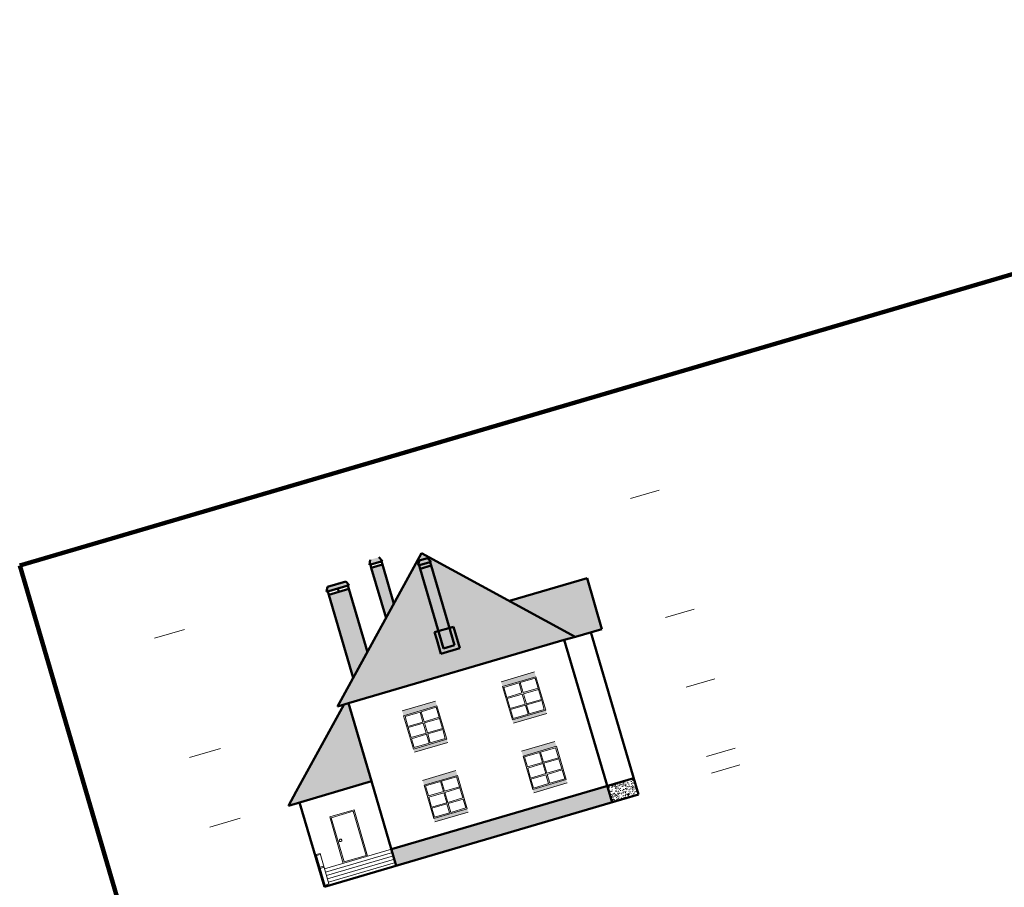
# Model space of a CAD drawing. Header units: millimetres. Extents: x -2096172177 to 2055029645, y -728784453 to 1899906214.
# Tile 94 of 109: x 1829036986 to 1884141320, y 1824299376 to 1872870432. Entities that reach past the tile are written whole.
import ezdxf

# ---------------------------------------------------------------- set-up
doc = ezdxf.new("R2010")
doc.units = ezdxf.units.MM
for name, color, linetype, lineweight in [('Лестница и ступ', 100, 'Continuous', 18), ('линии', 3, 'Continuous', 20), ('Наружные стены', 1, 'Continuous', 50), ('Рамка', 2, 'Continuous', 100), ('Уровни пола', 240, 'Continuous', 50), ('Штриховки', 212, 'Continuous', 25)]:
    doc.layers.add(name, color=color, linetype=linetype, lineweight=lineweight)
pattern_1 = [(331.6993, (135, 44), (400.00005757, -199.99943377), [29.5296, -2923.4334]), (323.9727, (155, 53), (1400.0000374, -999.99716957), [27.203, -2693.0886]), (84.8572, (0, 4), (1600.0110556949, 17800.0000799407), [196.7922, -19884.0456]), (46.8476, (24, 14), (2800.00097714, 2999.999945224), [21.9318, -4364.4114]), (90, (18, 0), (-200, 1e-14), [4, -196]), (59.0362, (18, 4), (200.00037567, 400.0001299), [11.662, -1154.529]), (63.4349, (0, 4), (0.00026, 199.9999126), [15.6524, -431.5614]), (49.899, (7, 18), (1000.00343812, 1200.000019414), [24.8394, -4943.0642]), (0, (0, 4), (0, 200), [18, -182]), (16.2602, (65, 44), (3400.000082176, 999.999720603), [25, -4974.9998]), (20.556, (45, 53), (999.99999438, 399.99905884), [34.176, -1674.6242]), (7.4314, (77, 65), (2999.99995095, 399.9995566), [23.1948, -4615.7704]), (36.0273, (23, 37), (799.99998864, 599.99854119), [27.203, -2693.0886]), (28.3007, (39, 30), (2199.99988569, 1199.99727138), [29.5296, -2923.4334]), (352.5686, (100, 68), (1599.99993232, -199.99977732), [23.1948, -4615.7704]), (339.444, (123, 65), (599.99996506, -199.9994856), [34.176, -1674.6242]), (343.7398, (111, 51), (1400.00003287, -399.999884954), [25, -4974.9998]), (0, (89, 51), (0, 200), [22, -178]), (275.1429, (182.36, 200), (200.00529586, -2200.0000152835), [196.7922, -19884.0486]), (0, (182, 4), (0, 200), [18, -182]), (310.101, (177, 37), (2200.00711284, -2600.000064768), [24.8394, -4943.0642]), (296.5651, (193, 18), (200.0001724, -200.0001), [15.6524, -431.5614]), (300.9638, (176, 14), (400.0007025, -599.99994745), [11.662, -1154.529]), (90, (182, 0), (-200, 1e-14), [4, -196]), (313.1524, (161, 30), (200.00011609, -200.000071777), [21.9318, -4364.4114])]
pattern_2 = [(0, (360, 240), (220, 380), [20, -335, 15, -145, 30, -355]), (10, (265, 445), (134.46023, 475.57381), [35, -85, 45, -265, 25, -330]), (20, (215, 285), (222.45159, 368.293756), [40, -275, 35, -205, 25, -160]), (30, (360, 255), (-36.61543, 423.41978), [25, -165, 20, -245, 15, -325]), (40, (220, 365), (56.393196, 360.61726), [20, -220, 15, -140, 40, -255]), (50, (295, 185), (-133.74644, 392.889157), [10, -185, 25, -305, 30, -155]), (60, (310, 220), (-165.788383, 372.846097), [25, -205, 10, -240, 20, -185]), (70, (255, 160), (-183.153784, 359.311413), [15, -95, 30, -160, 20, -220]), (80, (280, 455), (-347.60891, 274.53242), [35, -220, 15, -260, 30, -245]), (90, (310, 240), (-440, 185), [30, -155, 20, -305, 10, -310]), (100, (230, 395), (-413.285765, 241.90882), [35, -195, 30, -160, 35, -365]), (110, (195, 110), (-400.733903, 136.151897), [40, -130, 20, -265, 30, -290]), (120, (60, 170), (-477.74991, 47.48711), [25, -335, 30, -155, 35, -205]), (130, (170, 60), (-465.17961, 118.776802), [15, -110, 20, -215, 40, -280]), (140, (20, 460), (-367.66142, -57.00948), [30, -180, 35, -155, 20, -210]), (150, (435, 30), (-341.374954, -201.278764), [20, -140, 40, -310, 35, -285]), (160, (105, 310), (-396.50179, -270.71448), [30, -210, 25, -190, 20, -305]), (170, (135, 190), (-359.406745, -281.87194), [45, -165, 30, -225, 40, -220])]

# ---------------------------------------------------------------- blocks, each defined once
blk = doc.blocks.new('Фасад (на основе 1 эт)')
at = {"layer": 'линии'}
h = blk.add_hatch(color=254, dxfattribs=at)
h.dxf.hatch_style = 1
h.paths.add_polyline_path([(1778245.877, 961131.357), (1776735.877, 961131.357), (1776735.88, 960911.357), (1778245.88, 960911.357)])
h.paths.add_polyline_path([(1778245.9, 959401.357), (1776735.9, 959401.357), (1776735.902, 959251.357), (1778245.902, 959251.376)])
h = blk.add_hatch(color=254, dxfattribs=at)
h.dxf.hatch_style = 1
h.paths.add_polyline_path([(1782725.254, 961131.415), (1781215.254, 961131.415), (1781215.257, 960911.415), (1782725.257, 960911.415)])
h.paths.add_polyline_path([(1782725.276, 959401.415), (1781215.276, 959401.415), (1781215.278, 959251.415), (1782725.278, 959251.434)])
h = blk.add_hatch(color=254, dxfattribs=at)
h.dxf.hatch_style = 1
h.paths.add_polyline_path([(1778245.877, 957981.338), (1776735.877, 957981.338), (1776735.88, 957761.338), (1778245.88, 957761.338)])
h.paths.add_polyline_path([(1778245.9, 956251.338), (1776735.9, 956251.338), (1776735.902, 956101.338), (1778245.902, 956101.357)])
h = blk.add_hatch(color=254, dxfattribs=at)
h.dxf.hatch_style = 1
h.paths.add_polyline_path([(1782725.295, 957981.376), (1781215.295, 957981.376), (1781215.297, 957761.376), (1782725.297, 957761.376)])
h.paths.add_polyline_path([(1782725.317, 956251.376), (1781215.317, 956251.376), (1781215.319, 956101.376), (1782725.319, 956101.396)])
at = {"layer": 'Уровни пола'}
h = blk.add_hatch(color=256, dxfattribs=at)
h.dxf.hatch_style = 1
h.paths.add_polyline_path([(1777645.686, 967821.634), (1777260.106, 967821.636), (1777160.106, 967621.53), (1777745.673, 967621.53)])
h = blk.add_hatch(color=256, dxfattribs=at)
h.dxf.hatch_style = 1
h.paths.add_polyline_path([(1777201.581, 965198.666), (1777701.581, 965697.53), (1777701.581, 967471.53), (1777201.581, 967471.53)])
h = blk.add_hatch(color=256, dxfattribs=at)
h.dxf.hatch_style = 1
h.paths.add_polyline_path([(1775970.716, 967221.634), (1775148.869, 967221.636), (1775048.869, 967021.53), (1776070.703, 967021.53)])
h = blk.add_hatch(color=256, dxfattribs=at)
h.dxf.hatch_style = 1
h.paths.add_polyline_path([(1779665.649, 967190.823), (1779280.07, 967190.825), (1779180.07, 966990.719), (1779765.636, 966990.719)])
h = blk.add_hatch(color=256, dxfattribs=at)
h.dxf.hatch_style = 1
h.paths.add_polyline_path([(1775106.581, 963108.425), (1776006.581, 964006.38), (1776006.581, 966871.53), (1775106.581, 966871.53)])
h = blk.add_hatch(color=256, dxfattribs=at)
h.dxf.hatch_style = 1
h.paths.add_polyline_path([(1779721.545, 966840.719), (1779221.545, 966840.719), (1779221.545, 963221.268), (1779721.545, 963221.268)])
h = blk.add_hatch(color=256, dxfattribs=at)
h.dxf.hatch_style = 1
h.paths.add_polyline_path([(1779221.545, 964009.501), (1779047.873, 964009.501), (1779047.873, 963676.888), (1779047.873, 963038.07), (1779900.116, 963038.07), (1779900.116, 964009.501), (1779721.545, 964009.501), (1779721.545, 963221.265), (1779221.545, 963221.265)])
at = {"layer": 'Штриховки', "lineweight": 20}
h = blk.add_hatch(dxfattribs=at)
h.set_pattern_fill('TILE3', color=256, scale=2, pattern_type=2)
h.set_pattern_definition(pattern_1)
h.paths.add_polyline_path([(1779479.619, 967471.53), (1774096.581, 962100.719), (1774596.456, 962100.719), (1784359.051, 962100.719), (1784850.431, 962100.719)])
h = blk.add_hatch(dxfattribs=at)
h.set_pattern_fill('TILE3', color=256, scale=2, pattern_type=2)
h.set_pattern_definition([(331.6993, (1.35, 0.44), (4.000000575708, -1.9999943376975), [0.295296, -29.234334]), (323.9727, (1.55, 0.53), (14.000000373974, -9.999971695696), [0.27203, -26.930886]), (84.8572, (0, 0.04), (16.00011055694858, 178.0000007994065), [1.967922, -198.840456]), (46.8476, (0.24, 0.14), (28.000009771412, 29.9999994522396), [0.219318, -43.644114]), (90, (0.18, 0), (-2, 1e-16), [0.04, -1.96]), (59.0362, (0.18, 0.04), (2.0000037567, 4.000001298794), [0.11662, -11.54529]), (63.4349, (0, 0.04), (2.59867e-06, 1.9999991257), [0.156524, -4.315614]), (49.899, (0.07, 0.18), (10.000034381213, 12.000000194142), [0.248394, -49.430642]), (0, (0, 0.04), (0, 2), [0.18, -1.82]), (16.2602, (0.65, 0.44), (34.0000008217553, 9.9999972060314), [0.25, -49.749998]), (20.556, (0.45, 0.53), (9.999999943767, 3.999990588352), [0.34176, -16.746242]), (7.4314, (0.77, 0.65), (29.9999995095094, 3.9999955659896), [0.231948, -46.157704]), (36.0273, (0.23, 0.37), (7.999999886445, 5.999985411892), [0.27203, -26.930886]), (28.3007, (0.39, 0.3), (21.999998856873, 11.999972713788), [0.295296, -29.234334]), (352.5686, (1, 0.68), (15.999999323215, -1.999997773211), [0.231948, -46.157704]), (339.444, (1.23, 0.65), (5.999999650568, -1.99999485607), [0.34176, -16.746242]), (343.7398, (1.11, 0.51), (14.000000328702, -3.9999988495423), [0.25, -49.749998]), (0, (0.89, 0.51), (0, 2), [0.22, -1.78]), (275.1429, (1.8236, 2), (2.00005295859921, -22.0000001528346), [1.967922, -198.840486]), (0, (1.82, 0.04), (0, 2), [0.18, -1.82]), (310.101, (1.77, 0.37), (22.0000711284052, -26.0000006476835), [0.248394, -49.430642]), (296.5651, (1.93, 0.18), (2.00000172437, -2.00000099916), [0.156524, -4.315614]), (300.9638, (1.76, 0.14), (4.000007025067, -5.999999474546), [0.11662, -11.54529]), (90, (1.82, 0), (-2, 1e-16), [0.04, -1.96]), (313.1524, (1.61, 0.3), (2.000001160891, -2.0000007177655), [0.219318, -43.644114])])
h.paths.add_polyline_path([(1786060.138, 964400.719), (1782550.431, 964400.719), (1784850.431, 962100.719), (1784859.051, 962100.719), (1786060.138, 962093.972)])
h = blk.add_hatch(dxfattribs=at)
h.set_pattern_fill('TILE3', color=256, scale=2, pattern_type=2)
h.set_pattern_definition(pattern_1)
h.paths.add_polyline_path([(1771341.456, 959066.376), (1770841.456, 958566.376), (1774596.456, 958566.376), (1774596.456, 962321.376)])
at = {"layer": 'Штриховки', "lineweight": 18}
h = blk.add_hatch(dxfattribs=at)
h.set_pattern_fill('TEXTURE', color=5, scale=5, pattern_type=2)
h.set_pattern_definition(pattern_2)
h.paths.add_polyline_path([(1774596.456, 955491.376), (1774596.456, 954741.376), (1784361.781, 954741.376), (1784361.502, 955491.502)])
h = blk.add_hatch(dxfattribs=at)
h.set_pattern_fill('TEXTURE', color=5, scale=5, pattern_type=2)
h.set_pattern_definition(pattern_2)
h.paths.add_polyline_path([(1785560.229, 954741.376), (1785560.395, 955491.518), (1784361.502, 955491.502), (1784361.781, 954741.376)])
at = {"layer": 'Лестница и ступ'}
blk.add_line((1771395.794, 956148.702), (1771567.504, 956148.702), dxfattribs=at)
blk.add_lwpolyline([(1771395.794, 954807.259), (1771567.504, 954807.259), (1771567.504, 956185.626), (1771395.794, 956185.626)], close=True, dxfattribs=at)
at = {"layer": 'линии'}
for p, q in [((1767303.495, 967191.376), (1768660.202, 967191.376)), ((1788851.957, 967191.376), (1790147.183, 967191.376)), ((1767303.495, 961791.376), (1768704.646, 961791.376)), ((1788851.957, 961791.376), (1790147.183, 961791.376)), ((1776735.9, 961131.357), (1778245.9, 961131.357)), ((1781215.276, 961131.415), (1782725.276, 961131.415)), ((1776785.881, 960861.357), (1777465.881, 960861.357)), ((1776785.881, 960861.357), (1776785.89, 960408.057)), ((1777465.881, 960861.357), (1777465.89, 960408.057)), ((1777515.881, 960861.357), (1778195.881, 960861.357)), ((1777515.881, 960861.357), (1777515.89, 960408.057)), ((1778195.881, 960861.357), (1778195.9, 959904.757)), ((1781265.258, 960861.415), (1781945.258, 960861.415)), ((1781265.258, 960861.415), (1781265.266, 960408.115)), ((1781945.258, 960861.415), (1781945.266, 960408.115)), ((1781995.258, 960861.415), (1782675.258, 960861.415)), ((1781995.258, 960861.415), (1781995.266, 960408.115)), ((1782675.258, 960861.415), (1782675.276, 959904.815)), ((1776785.89, 960408.057), (1777465.89, 960408.057)), ((1776785.891, 960358.057), (1777465.891, 960358.057)), ((1776785.891, 960358.057), (1776785.9, 959904.757)), ((1777465.891, 960358.057), (1777465.9, 959904.757)), ((1777515.89, 960408.057), (1778195.89, 960408.057)), ((1777515.891, 960358.057), (1778195.891, 960358.057)), ((1777515.891, 960358.057), (1777515.9, 959904.757)), ((1781265.266, 960408.115), (1781945.266, 960408.115)), ((1781265.267, 960358.115), (1781945.267, 960358.115)), ((1781265.267, 960358.115), (1781265.276, 959904.815)), ((1781945.267, 960358.115), (1781945.276, 959904.815)), ((1781995.266, 960408.115), (1782675.266, 960408.115)), ((1781995.267, 960358.115), (1782675.267, 960358.115)), ((1781995.267, 960358.115), (1781995.276, 959904.815)), ((1776785.9, 959904.757), (1777465.9, 959904.757)), ((1776785.901, 959854.757), (1777465.901, 959854.757)), ((1776785.901, 959854.757), (1776785.909, 959451.367)), ((1777465.901, 959854.757), (1777465.909, 959451.367)), ((1777515.9, 959904.757), (1778195.9, 959904.757)), ((1777515.901, 959854.757), (1778195.901, 959854.757)), ((1777515.901, 959854.757), (1777515.909, 959451.367)), ((1778195.901, 959854.757), (1778195.909, 959451.367)), ((1781265.276, 959904.815), (1781945.276, 959904.815)), ((1781265.277, 959854.815), (1781945.277, 959854.815)), ((1781265.277, 959854.815), (1781265.285, 959451.425)), ((1781945.277, 959854.815), (1781945.285, 959451.425)), ((1781995.276, 959904.815), (1782675.276, 959904.815)), ((1781995.277, 959854.815), (1782675.277, 959854.815)), ((1781995.277, 959854.815), (1781995.285, 959451.425)), ((1782675.277, 959854.815), (1782675.285, 959451.425)), ((1776735.91, 959401.357), (1778245.91, 959401.376)), ((1776735.91, 959251.357), (1778245.91, 959251.376)), ((1776785.909, 959451.367), (1777465.909, 959451.367)), ((1777515.909, 959451.367), (1778195.909, 959451.367)), ((1781215.286, 959401.415), (1782725.286, 959401.434)), ((1781215.286, 959251.415), (1782725.286, 959251.434)), ((1781265.285, 959451.425), (1781945.285, 959451.425)), ((1781995.285, 959451.425), (1782675.285, 959451.425)), ((1767303.495, 958641.376), (1768671.401, 958641.376)), ((1771341.456, 958566.376), (1771341.456, 955491.376)), ((1774596.456, 958566.376), (1774596.456, 955491.376)), ((1788851.957, 958641.376), (1790147.183, 958641.376)), ((1776735.9, 957981.338), (1778245.9, 957981.338)), ((1781215.317, 957981.376), (1782725.317, 957981.376)), ((1772418.956, 957591.376), (1773518.956, 957591.376)), ((1772418.956, 957591.376), (1772418.956, 955491.376)), ((1772468.956, 957541.376), (1772468.956, 955541.376)), ((1772468.956, 957541.376), (1773468.956, 957541.376)), ((1773468.956, 957541.376), (1773468.956, 955541.376)), ((1773518.956, 957591.376), (1773518.956, 955491.376)), ((1776785.881, 957711.338), (1777465.881, 957711.338)), ((1776785.881, 957711.338), (1776785.89, 957258.038)), ((1777465.881, 957711.338), (1777465.89, 957258.038)), ((1777515.881, 957711.338), (1778195.881, 957711.338)), ((1777515.881, 957711.338), (1777515.89, 957258.038)), ((1778195.881, 957711.338), (1778195.9, 956754.738)), ((1781215.297, 957711.376), (1781215.317, 957711.376)), ((1781265.298, 957711.376), (1781265.307, 957258.076)), ((1781265.298, 957711.376), (1781945.298, 957711.376)), ((1781945.298, 957711.376), (1781945.307, 957258.076)), ((1781995.298, 957711.376), (1781995.307, 957258.076)), ((1781995.298, 957711.376), (1782675.298, 957711.376)), ((1782675.298, 957711.376), (1782675.317, 956754.776)), ((1776785.89, 957258.038), (1777465.89, 957258.038)), ((1776785.891, 957208.038), (1777465.891, 957208.038)), ((1776785.891, 957208.038), (1776785.9, 956754.738)), ((1777465.891, 957208.038), (1777465.9, 956754.738)), ((1777515.89, 957258.038), (1778195.89, 957258.038)), ((1777515.891, 957208.038), (1778195.891, 957208.038)), ((1777515.891, 957208.038), (1777515.9, 956754.738)), ((1781215.297, 957258.076), (1781215.317, 957258.076)), ((1781215.297, 957208.076), (1781215.317, 957208.076)), ((1781265.307, 957258.076), (1781945.307, 957258.076)), ((1781265.308, 957208.076), (1781945.308, 957208.076)), ((1781265.308, 957208.076), (1781265.317, 956754.776)), ((1781945.308, 957208.076), (1781945.317, 956754.776)), ((1781995.307, 957258.076), (1782675.307, 957258.076)), ((1781995.308, 957208.076), (1781995.317, 956754.776)), ((1781995.308, 957208.076), (1782675.308, 957208.076)), ((1782725.304, 957258.076), (1782725.297, 957258.076)), ((1782725.305, 957208.076), (1782725.297, 957208.076)), ((1776785.9, 956754.738), (1777465.9, 956754.738)), ((1776785.901, 956704.738), (1777465.901, 956704.738)), ((1776785.901, 956704.738), (1776785.909, 956301.347)), ((1777465.901, 956704.738), (1777465.909, 956301.347)), ((1777515.9, 956754.738), (1778195.9, 956754.738)), ((1777515.901, 956704.738), (1778195.901, 956704.738)), ((1777515.901, 956704.738), (1777515.909, 956301.347)), ((1778195.901, 956704.738), (1778195.909, 956301.347)), ((1781215.297, 956754.776), (1781215.317, 956754.776)), ((1781215.297, 956704.776), (1781215.317, 956704.776)), ((1781265.317, 956754.776), (1781945.317, 956754.776)), ((1781265.318, 956704.776), (1781945.318, 956704.776)), ((1781265.318, 956704.776), (1781265.326, 956301.386)), ((1781945.318, 956704.776), (1781945.326, 956301.386)), ((1781995.317, 956754.776), (1782675.317, 956754.776)), ((1781995.318, 956704.776), (1781995.326, 956301.386)), ((1781995.318, 956704.776), (1782675.318, 956704.776)), ((1782675.318, 956704.776), (1782675.326, 956301.386)), ((1782725.31, 956754.776), (1782725.297, 956754.776)), ((1782725.311, 956704.776), (1782725.297, 956704.776)), ((1776735.91, 956251.338), (1778245.91, 956251.357)), ((1776785.909, 956301.347), (1777465.909, 956301.347)), ((1777515.909, 956301.347), (1778195.909, 956301.347)), ((1781215.303, 956301.386), (1781215.316, 956301.386)), ((1781215.327, 956251.376), (1782725.327, 956251.396)), ((1781265.326, 956301.386), (1781945.326, 956301.386)), ((1781995.326, 956301.386), (1782675.326, 956301.386)), ((1782725.316, 956301.386), (1782725.303, 956301.386)), ((1776735.91, 956101.338), (1778245.91, 956101.357)), ((1781215.327, 956101.376), (1782725.327, 956101.396)), ((1771341.456, 955491.376), (1771395.794, 955491.376)), ((1771341.456, 955491.376), (1771341.456, 954741.376)), ((1771341.456, 955491.376), (1771395.794, 955491.376)), ((1771395.794, 955613.672), (1771567.504, 955613.672)), ((1771395.794, 955563.672), (1771567.504, 955563.672)), ((1771567.504, 955491.376), (1774596.456, 955491.376)), ((1772468.956, 955541.376), (1773468.956, 955541.376)), ((1774596.456, 955491.376), (1774596.456, 954741.376)), ((1788851.957, 955491.376), (1790147.183, 955491.376)), ((1771341.456, 955341.376), (1771395.794, 955341.376)), ((1771341.456, 955191.376), (1771395.794, 955191.376)), ((1771341.456, 955041.376), (1771395.794, 955041.376)), ((1771567.504, 955341.376), (1774596.456, 955341.376)), ((1771567.504, 955191.376), (1774596.456, 955191.376)), ((1771567.504, 955041.376), (1774596.456, 955041.376)), ((1771341.456, 954891.376), (1771395.794, 954891.376)), ((1771341.456, 954741.376), (1774596.456, 954741.376)), ((1771567.504, 954891.376), (1774596.456, 954891.376)), ((1788851.957, 954741.376), (1790147.183, 954741.376))]:
    blk.add_line(p, q, dxfattribs=at)
for points in [[(1776735.9, 959401.357), (1778245.9, 959401.357), (1778245.9, 960911.357), (1776735.9, 960911.357)], [(1781215.276, 959401.415), (1782725.276, 959401.415), (1782725.276, 960911.415), (1781215.276, 960911.415)], [(1776735.9, 956251.338), (1778245.9, 956251.338), (1778245.9, 957761.338), (1776735.9, 957761.338)], [(1781215.317, 956251.376), (1782725.317, 956251.376), (1782725.317, 957761.376), (1781215.317, 957761.376)]]:
    blk.add_lwpolyline(points, close=True, dxfattribs=at)
blk.add_circle((1772583.29, 956482.52), 57.368, dxfattribs=at)
at = {"layer": 'Наружные стены'}
for p, q in [((1779479.619, 967471.53), (1774096.581, 962100.719)), ((1774596.456, 962100.719), (1784359.051, 962100.719)), ((1784359.051, 962100.719), (1784361.781, 954741.376)), ((1785561.853, 962096.771), (1785560.229, 954741.376)), ((1771341.456, 954741.376), (1771341.456, 958566.376)), ((1774596.456, 958566.376), (1774596.456, 954741.376)), ((1774596.456, 955491.376), (1785560.219, 955491.518)), ((1785560.229, 954741.376), (1771341.456, 954741.376))]:
    blk.add_line(p, q, dxfattribs=at)
at = {"layer": 'Рамка'}
for p, q in [((1762583.109, 971872.164), (1846683.109, 971872.164)), ((1762583.109, 912472.164), (1762583.109, 971872.164))]:
    blk.add_line(p, q, dxfattribs=at)
at = {"layer": 'Уровни пола'}
for p, q in [((1777160.106, 967621.53), (1777260.106, 967821.636)), ((1777645.686, 967821.634), (1777745.673, 967621.53)), ((1777745.673, 967621.53), (1777160.106, 967621.53)), ((1777201.581, 967471.53), (1777201.581, 967621.53)), ((1777201.581, 965198.666), (1777201.581, 967471.53)), ((1777201.581, 967471.53), (1777701.581, 967471.53)), ((1777701.581, 967471.53), (1777701.581, 967621.53)), ((1777701.581, 965697.53), (1777701.581, 967471.53)), ((1775048.869, 967021.53), (1775148.869, 967221.636)), ((1776070.703, 967021.53), (1775048.869, 967021.53)), ((1775106.581, 966871.53), (1775106.581, 967021.53)), ((1775148.869, 967221.636), (1775970.716, 967221.634)), ((1775556.581, 966871.53), (1775556.581, 967021.53)), ((1775970.716, 967221.634), (1776070.703, 967021.53)), ((1776006.581, 966871.53), (1776006.581, 967021.53)), ((1779180.07, 966990.719), (1779280.07, 967190.825)), ((1779765.636, 966990.719), (1779180.07, 966990.719)), ((1779221.545, 966840.719), (1779221.545, 966990.719)), ((1779280.07, 967190.825), (1779665.649, 967190.823)), ((1779665.649, 967190.823), (1779765.636, 966990.719)), ((1779721.545, 966840.719), (1779721.545, 966990.719)), ((1775106.581, 963108.425), (1775106.581, 966871.53)), ((1775106.581, 966871.53), (1776006.581, 966871.53)), ((1776006.581, 964006.38), (1776006.581, 966871.53)), ((1779221.545, 963221.265), (1779221.545, 966840.719)), ((1779221.545, 966840.719), (1779721.545, 966840.719)), ((1779721.545, 963221.265), (1779721.545, 966840.719)), ((1782550.431, 964400.719), (1786060.138, 964400.719)), ((1786060.138, 962093.972), (1786060.138, 964400.719)), ((1779047.873, 963676.888), (1779047.873, 964009.501)), ((1779047.873, 964009.501), (1779900.116, 964009.501)), ((1779900.116, 963038.07), (1779900.116, 964009.501)), ((1779047.873, 963038.07), (1779047.873, 963676.888)), ((1779221.545, 963221.265), (1779721.545, 963221.265)), ((1779047.873, 963038.07), (1779900.116, 963038.07)), ((1784859.051, 962100.719), (1786060.138, 962093.972))]:
    blk.add_line(p, q, dxfattribs=at)
at = {"layer": 'Уровни пола', "color": 1}
for p, q in [((1779479.619, 967471.53), (1784850.431, 962100.719)), ((1771341.456, 959066.376), (1774375.798, 962100.719)), ((1774596.456, 962100.719), (1774096.456, 962100.719)), ((1774596.456, 962100.719), (1774596.456, 958566.376)), ((1784859.051, 962100.719), (1784359.051, 962100.719)), ((1771341.456, 959066.376), (1770841.456, 958566.376)), ((1770841.456, 958566.376), (1774596.456, 958566.376))]:
    blk.add_line(p, q, dxfattribs=at)

msp = doc.modelspace()

# ---------------------------------------------------------------- block references
at = {"layer": 'линии', "xscale": -1289.125523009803, "yscale": -1287.842123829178, "zscale": 1289.125523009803, "rotation": 196.3740975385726}
msp.add_blockref('Фасад (на основе 1 эт)', (1843499.301, 904896.093), dxfattribs=at)

doc.saveas('drawing.dxf')
